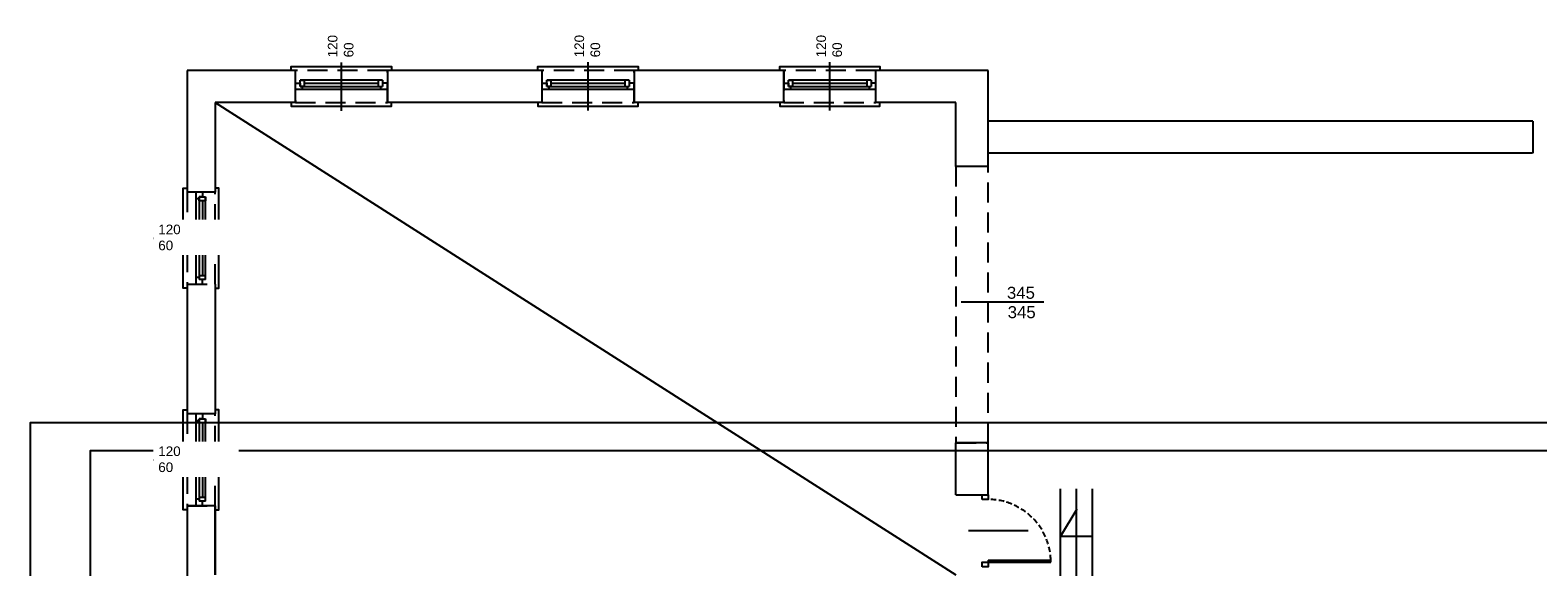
# Model space of a CAD drawing. Header units: millimetres. Extents: x -5941 to 19721, y -9230 to 6433.
# Tile 8 of 204: x -5044 to -3161, y -3171 to -2501. Entities that reach past the tile are written whole.
import ezdxf
from ezdxf.enums import TextEntityAlignment as Align

# ---------------------------------------------------------------- set-up
doc = ezdxf.new("R2010")
doc.units = ezdxf.units.MM
doc.linetypes.add('DASHED', pattern=[0.75, 0.5, -0.25])
for name, color, linetype in [('A_drzwi', 3, 'Continuous'), ('A_okno', 3, 'Continuous'), ('A_opis stolarki', 3, 'Continuous'), ('A_SC_MUROWANA_DZIAŁOWA', 42, 'Continuous'), ('A_schody', 3, 'Continuous'), ('A_scianazew', 42, 'Continuous')]:
    doc.layers.add(name, color=color, linetype=linetype)
doc.styles.add('dar-styl', font='arial.ttf')
doc.styles.get("Standard").update_dxf_attribs({"font": 'arial.ttf'})

# ---------------------------------------------------------------- blocks, each defined once
blk = doc.blocks.new('*U4')
at = {"color": 0}
for p, q in [((0, -6.5), (-88, -6.5)), ((-88, -6.5), (-88, -9.5)), ((0, -9.5), (-88, -9.5)), ((0, -9.5), (0, -6.5))]:
    blk.add_line(p, q, dxfattribs=at)
for points in [[(8, 0), (8, -6.5), (0, -6.5), (0, 0)], [(8, -94.5), (8, -101), (0, -101), (0, -94.5)]]:
    blk.add_lwpolyline(points, close=True, dxfattribs=at)
at = {"color": 0, "linetype": 'DASHED', "ltscale": 15}
blk.add_arc((0, -6.5), 88, 181.9536, 270, dxfattribs=at)
at = {"layer": 'A_opis stolarki'}
blk.add_line((-56.1, -50.5), (27.5, -50.5), dxfattribs=at)
at = {"layer": 'A_opis stolarki', "ltscale": 0.5, "style": 'dar-styl'}
blk.add_attdef('ODPORNOŚĆ_OGNIOWA', text='', height=15, rotation=94.0633, dxfattribs=at).set_placement((-95.9, -56.3), align=Align.TOP_CENTER)
blk.add_attdef('SYMBOL_DRZWI1', text='', height=14, dxfattribs=at).set_placement((-16.8, -50.5), align=Align.BOTTOM_CENTER)
blk.add_attdef('SYMBOL_DRZWI2', text='', height=14, dxfattribs=at).set_placement((-16.8, -53.5), align=Align.TOP_CENTER)

msp = doc.modelspace()

# ---------------------------------------------------------------- linework, layer by layer
at = {"linetype": 'DASHED', "ltscale": 50}
for points in [[(-4712.968, -2551.085), (-4712.965, -2591.085), (-4597.968, -2591.085), (-4597.968, -2551.085)], [(-4404.968, -2551.085), (-4404.965, -2591.085), (-4289.968, -2591.085), (-4289.968, -2551.085)], [(-4102.968, -2551.085), (-4102.965, -2591.085), (-3987.968, -2591.085), (-3987.968, -2551.085)], [(-3847.968, -2671.085), (-3887.968, -2671.085), (-3887.968, -3016.085), (-3847.968, -3016.085)], [(-4812.968, -2703.085), (-4847.968, -2703.085), (-4847.968, -2818.085), (-4812.98, -2818.089)], [(-4812.968, -2980.085), (-4847.968, -2980.085), (-4847.968, -3095.085), (-4812.968, -3095.085)]]:
    msp.add_lwpolyline(points, close=True, dxfattribs=at)
for points in [[(-5044.105, -4476.396), (-2944.982, -4476.396), (-2944.982, -2991.396), (-5044.105, -2991.396)], [(-4969.105, -4441.396), (-2979.982, -4441.396), (-2979.982, -3026.396), (-4969.105, -3026.396)]]:
    msp.add_lwpolyline(points, close=True)
at = {"layer": 'A_drzwi'}
for p, q in [((-4655.465, -2601.405, -0.023), (-4655.465, -2500.892, -0.023)), ((-4347.468, -2601.342), (-4347.468, -2500.829)), ((-4045.468, -2601.342), (-4045.468, -2500.829)), ((-4890.534, -2760.585), (-4790.021, -2760.585)), ((-4890.534, -3037.585), (-4790.021, -3037.585))]:
    msp.add_line(p, q, dxfattribs=at)
at = {"layer": 'A_okno'}
for p, q in [((-4712.968, -2567.086, 0), (-4706.968, -2567.086, 0)), ((-4704.468, -2575.086, 0), (-4712.968, -2575.086, 0)), ((-4655.465, -2563.085, -0.023), (-4706.968, -2563.086, 0)), ((-4706.968, -2571.086, 0), (-4706.968, -2563.086, 0)), ((-4706.968, -2563.086, 0), (-4701.968, -2563.086, 0)), ((-4706.968, -2567.086, 0), (-4706.968, -2571.086, 0)), ((-4706.968, -2571.086, 0), (-4655.465, -2571.085, -0.022)), ((-4701.968, -2571.086, 0), (-4706.968, -2571.086, 0)), ((-4704.468, -2571.086, 0), (-4704.468, -2575.086, 0)), ((-4655.465, -2575.085, -0.022), (-4704.468, -2575.086, 0)), ((-4701.968, -2563.086, 0), (-4701.968, -2566.586, 0)), ((-4701.968, -2563.086, 0), (-4701.968, -2571.086, 0)), ((-4701.968, -2567.086, 0), (-4655.465, -2567.085, -0.022)), ((-4701.968, -2567.586, 0), (-4701.968, -2571.086, 0)), ((-4603.965, -2563.085, -0.046), (-4655.465, -2563.085, -0.023)), ((-4655.465, -2567.085, -0.022), (-4608.965, -2567.085, -0.044)), ((-4655.465, -2571.085, -0.022), (-4603.965, -2571.085, -0.045)), ((-4597.965, -2575.085, -0.047), (-4655.465, -2575.085, -0.022)), ((-4608.965, -2571.085, -0.044), (-4608.965, -2563.085, -0.044)), ((-4606.465, -2571.085, -0.044), (-4606.465, -2575.085, -0.044)), ((-4603.965, -2563.085, -0.044), (-4603.965, -2571.085, -0.044)), ((-4597.965, -2567.085, -0.044), (-4603.965, -2567.085, -0.044)), ((-4404.968, -2567.086, 0), (-4398.968, -2567.086, 0)), ((-4396.468, -2575.086, 0), (-4404.968, -2575.086, 0)), ((-4347.465, -2563.085, -0.023), (-4398.968, -2563.086, 0)), ((-4398.968, -2571.086, 0), (-4398.968, -2563.086, 0)), ((-4398.968, -2563.086, 0), (-4393.968, -2563.086, 0)), ((-4398.968, -2567.086, 0), (-4398.968, -2571.086, 0)), ((-4398.968, -2571.086, 0), (-4347.465, -2571.085, -0.022)), ((-4393.968, -2571.086, 0), (-4398.968, -2571.086, 0)), ((-4396.468, -2571.086, 0), (-4396.468, -2575.086, 0)), ((-4347.465, -2575.085, -0.022), (-4396.468, -2575.086, 0)), ((-4393.968, -2563.086, 0), (-4393.968, -2566.586, 0)), ((-4393.968, -2563.086, 0), (-4393.968, -2571.086, 0)), ((-4393.968, -2567.086, 0), (-4347.465, -2567.085, -0.022)), ((-4393.968, -2567.586, 0), (-4393.968, -2571.086, 0)), ((-4295.965, -2563.085, -0.046), (-4347.465, -2563.085, -0.023)), ((-4347.465, -2567.085, -0.022), (-4300.965, -2567.085, -0.044)), ((-4347.465, -2571.085, -0.022), (-4295.965, -2571.085, -0.045)), ((-4289.965, -2575.085, -0.047), (-4347.465, -2575.085, -0.022)), ((-4300.965, -2571.085, -0.044), (-4300.965, -2563.085, -0.044)), ((-4298.465, -2571.085, -0.044), (-4298.465, -2575.085, -0.044)), ((-4295.965, -2563.085, -0.044), (-4295.965, -2571.085, -0.044)), ((-4289.965, -2567.085, -0.044), (-4295.965, -2567.085, -0.044)), ((-4102.968, -2567.086, 0), (-4096.968, -2567.086, 0)), ((-4094.468, -2575.086, 0), (-4102.968, -2575.086, 0)), ((-4045.465, -2563.085, -0.023), (-4096.968, -2563.086, 0)), ((-4096.968, -2571.086, 0), (-4096.968, -2563.086, 0)), ((-4096.968, -2563.086, 0), (-4091.968, -2563.086, 0)), ((-4096.968, -2567.086, 0), (-4096.968, -2571.086, 0)), ((-4096.968, -2571.086, 0), (-4045.465, -2571.085, -0.022)), ((-4091.968, -2571.086, 0), (-4096.968, -2571.086, 0)), ((-4094.468, -2571.086, 0), (-4094.468, -2575.086, 0)), ((-4045.465, -2575.085, -0.022), (-4094.468, -2575.086, 0)), ((-4091.968, -2563.086, 0), (-4091.968, -2566.586, 0)), ((-4091.968, -2563.086, 0), (-4091.968, -2571.086, 0)), ((-4091.968, -2567.086, 0), (-4045.465, -2567.085, -0.022)), ((-4091.968, -2567.586, 0), (-4091.968, -2571.086, 0)), ((-3993.965, -2563.085, -0.046), (-4045.465, -2563.085, -0.023)), ((-4045.465, -2567.085, -0.022), (-3998.965, -2567.085, -0.044)), ((-4045.465, -2571.085, -0.022), (-3993.965, -2571.085, -0.045)), ((-3987.965, -2575.085, -0.047), (-4045.465, -2575.085, -0.022)), ((-3998.965, -2571.085, -0.044), (-3998.965, -2563.085, -0.044)), ((-3996.465, -2571.085, -0.044), (-3996.465, -2575.085, -0.044)), ((-3993.965, -2563.085, -0.044), (-3993.965, -2571.085, -0.044)), ((-3987.965, -2567.085, -0.044), (-3993.965, -2567.085, -0.044)), ((-4836.968, -2711.586, 0), (-4836.968, -2703.086, 0)), ((-4832.968, -2709.086, 0), (-4824.968, -2709.086, 0)), ((-4832.968, -2714.086, 0), (-4832.968, -2709.086, 0)), ((-4828.968, -2709.086, 0), (-4832.968, -2709.086, 0)), ((-4832.968, -2709.086, 0), (-4832.968, -2760.589, -0.022)), ((-4828.968, -2703.086, 0), (-4828.968, -2709.086, 0)), ((-4824.968, -2760.589, -0.023), (-4824.968, -2709.086, 0)), ((-4824.968, -2709.086, 0), (-4824.968, -2714.086, 0)), ((-4832.968, -2711.586, 0), (-4836.968, -2711.586, 0)), ((-4836.968, -2760.589, -0.022), (-4836.968, -2711.586, 0)), ((-4829.468, -2714.086, 0), (-4832.968, -2714.086, 0)), ((-4824.968, -2714.086, 0), (-4832.968, -2714.086, 0)), ((-4828.968, -2714.086, 0), (-4828.968, -2760.589, -0.022)), ((-4824.968, -2714.086, 0), (-4828.468, -2714.086, 0)), ((-4836.968, -2818.089, -0.047), (-4836.968, -2760.589, -0.022)), ((-4832.968, -2760.589, -0.022), (-4832.968, -2812.089, -0.045)), ((-4828.968, -2760.589, -0.022), (-4828.968, -2807.089, -0.044)), ((-4824.968, -2812.089, -0.046), (-4824.968, -2760.589, -0.023)), ((-4832.968, -2809.589, -0.044), (-4836.968, -2809.589, -0.044)), ((-4832.968, -2807.089, -0.044), (-4824.968, -2807.089, -0.044)), ((-4824.968, -2812.089, -0.044), (-4832.968, -2812.089, -0.044)), ((-4828.968, -2818.089, -0.044), (-4828.968, -2812.089, -0.044)), ((-4836.968, -2988.586, 0), (-4836.968, -2980.086, 0)), ((-4832.968, -2988.586, 0), (-4836.968, -2988.586, 0)), ((-4836.968, -3037.589, -0.022), (-4836.968, -2988.586, 0)), ((-4832.968, -2986.086, 0), (-4824.968, -2986.086, 0)), ((-4832.968, -2991.086, 0), (-4832.968, -2986.086, 0)), ((-4828.968, -2986.086, 0), (-4832.968, -2986.086, 0)), ((-4832.968, -2986.086, 0), (-4832.968, -3037.589, -0.022)), ((-4829.468, -2991.086, 0), (-4832.968, -2991.086, 0)), ((-4824.968, -2991.086, 0), (-4832.968, -2991.086, 0)), ((-4828.968, -2980.086, 0), (-4828.968, -2986.086, 0)), ((-4828.968, -2991.086, 0), (-4828.968, -3037.589, -0.022)), ((-4824.968, -2991.086, 0), (-4828.468, -2991.086, 0)), ((-4824.968, -3037.589, -0.023), (-4824.968, -2986.086, 0)), ((-4824.968, -2986.086, 0), (-4824.968, -2991.086, 0)), ((-4836.968, -3095.089, -0.047), (-4836.968, -3037.589, -0.022)), ((-4832.968, -3037.589, -0.022), (-4832.968, -3089.089, -0.045)), ((-4828.968, -3037.589, -0.022), (-4828.968, -3084.089, -0.044)), ((-4824.968, -3089.089, -0.046), (-4824.968, -3037.589, -0.023)), ((-4832.968, -3086.589, -0.044), (-4836.968, -3086.589, -0.044)), ((-4832.968, -3084.089, -0.044), (-4824.968, -3084.089, -0.044)), ((-4824.968, -3089.089, -0.044), (-4832.968, -3089.089, -0.044)), ((-4828.968, -3095.089, -0.044), (-4828.968, -3089.089, -0.044))]:
    msp.add_line(p, q, dxfattribs=at)
for points in [[(-4712.968, -2551.085), (-4717.968, -2551.085), (-4717.968, -2546.085), (-4597.968, -2546.085), (-4592.968, -2546.085), (-4592.968, -2551.085)], [(-4404.968, -2551.085), (-4409.968, -2551.085), (-4409.968, -2546.085), (-4289.968, -2546.085), (-4284.968, -2546.085), (-4284.968, -2551.085)], [(-4102.968, -2551.085), (-4107.968, -2551.085), (-4107.968, -2546.085), (-3987.968, -2546.085), (-3982.968, -2546.085), (-3982.968, -2551.085)], [(-4712.968, -2591.085), (-4717.968, -2591.085), (-4717.968, -2595.659), (-4597.968, -2595.659), (-4592.968, -2595.659), (-4592.968, -2591.085)], [(-4404.968, -2591.085), (-4409.968, -2591.085), (-4409.968, -2595.659), (-4289.968, -2595.659), (-4284.968, -2595.659), (-4284.968, -2591.085)], [(-4102.968, -2591.085), (-4107.968, -2591.085), (-4107.968, -2595.659), (-3987.968, -2595.659), (-3982.968, -2595.659), (-3982.968, -2591.085)], [(-4847.968, -2818.085), (-4847.968, -2823.085), (-4852.968, -2823.085), (-4852.968, -2703.085), (-4852.968, -2698.085), (-4847.968, -2698.085)], [(-4812.968, -2818.085), (-4812.968, -2823.085), (-4808.394, -2823.085), (-4808.394, -2703.085), (-4808.394, -2698.085), (-4812.968, -2698.085)], [(-4847.968, -3095.085), (-4847.968, -3100.085), (-4852.968, -3100.085), (-4852.968, -2980.085), (-4852.968, -2975.085), (-4847.968, -2975.085)], [(-4812.968, -3095.085), (-4812.968, -3100.085), (-4808.394, -3100.085), (-4808.394, -2980.085), (-4808.394, -2975.085), (-4812.968, -2975.085)]]:
    msp.add_lwpolyline(points, dxfattribs=at)
at = {"layer": 'A_opis stolarki'}
msp.add_line((-3778.239, -2840.589, 0.058), (-3881.407, -2840.466, -0.059), dxfattribs=at)
at = {"layer": 'A_SC_MUROWANA_DZIAŁOWA'}
msp.add_line((-4812.968, -2591.085), (-3887.968, -3181.085), dxfattribs=at)
msp.add_lwpolyline([(-3887.968, -3081.085), (-3847.968, -3081.085)], dxfattribs=at)
at = {"layer": 'A_schody'}
for p, q in [((-3167.72, -2614.627), (-3847.968, -2614.627)), ((-3167.72, -2614.627), (-3167.72, -2654.627)), ((-3167.909, -2654.627), (-3847.968, -2654.627)), ((-3757.473, -3088.627), (-3757.473, -3073.627)), ((-3737.473, -3208.627), (-3737.473, -3073.627)), ((-3717.473, -3228.627), (-3717.473, -3073.627)), ((-3757.473, -3188.627), (-3757.473, -3088.627)), ((-3757.473, -3133.334), (-3736.869, -3098.735)), ((-3717.473, -3133.334), (-3757.473, -3133.334))]:
    msp.add_line(p, q, dxfattribs=at)
at = {"layer": 'A_scianazew'}
for p, q in [((-4847.968, -2551.085), (-4847.968, -2703.085)), ((-4712.968, -2551.085), (-4847.968, -2551.085)), ((-4404.968, -2551.085), (-4597.968, -2551.085)), ((-4102.968, -2551.085), (-4289.968, -2551.085)), ((-4102.968, -2591.085), (-4102.968, -2551.085)), ((-3847.968, -2551.085), (-3987.968, -2551.085)), ((-3987.968, -2591.085), (-3987.968, -2551.085)), ((-3847.968, -2671.085), (-3847.968, -2551.085)), ((-4712.968, -2591.085), (-4812.968, -2591.085)), ((-4404.968, -2591.085), (-4597.968, -2591.085)), ((-4102.968, -2591.085), (-4289.968, -2591.085)), ((-3887.968, -2591.085), (-3987.968, -2591.085)), ((-3887.968, -2671.085), (-3887.968, -2591.085)), ((-3847.968, -2671.085), (-3887.968, -2671.085)), ((-4812.968, -2703.085), (-4847.968, -2703.085)), ((-4847.968, -2818.085), (-4847.968, -2980.085)), ((-4812.968, -2818.085), (-4812.968, -2980.085)), ((-4812.968, -2980.085), (-4847.968, -2980.085)), ((-3887.968, -3081.085), (-3887.968, -3016.085)), ((-3847.968, -3016.085), (-3887.968, -3016.085)), ((-3847.968, -3081.085), (-3847.968, -3016.085)), ((-4847.968, -3095.085), (-4847.968, -3278.085)), ((-4812.968, -3095.085), (-4847.968, -3095.085)), ((-4812.968, -3181.085), (-4812.968, -3091.582))]:
    msp.add_line(p, q, dxfattribs=at)
for points in [[(-4712.968, -2551.085), (-4712.968, -2591.085)], [(-4597.968, -2551.085), (-4597.968, -2591.085)], [(-4404.968, -2551.085), (-4404.968, -2591.085)], [(-4289.968, -2551.085), (-4289.968, -2591.085)], [(-4812.968, -2591.085), (-4812.968, -2703.085)], [(-4812.968, -3095.085), (-4812.968, -3181.085)]]:
    msp.add_lwpolyline(points, dxfattribs=at)

# ---------------------------------------------------------------- block references
at = {"layer": 'A_drzwi', "xscale": 0.8910891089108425, "yscale": 0.8910891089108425, "zscale": 0.8910891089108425, "rotation": 180}
msp.add_blockref('*U4', (-3847.968, -3171.085), dxfattribs=at)

# ---------------------------------------------------------------- texts
at = {"layer": 'A_opis stolarki'}
for p in [(-3824.398, -2836.296, 0), (-3823.431, -2860.527, 0)]:
    msp.add_text('345', height=15, dxfattribs=at).set_placement(p)

# ---------------------------------------------------------------- next in the draw order: texts
at = {"layer": 'A_drzwi', "char_height": 12, "width": 94.26262, "attachment_point": 1, "rotation": 90, "bg_fill": 2}
for insert in [(-4672.375, -2534.827, -0.023), (-4364.378, -2534.763), (-4062.378, -2534.763)]:
    msp.add_mtext('120\\P60', dxfattribs=dict(at, insert=insert))
at = {"layer": 'A_drzwi', "char_height": 12, "width": 94.26262, "attachment_point": 1, "bg_fill": 2}
for insert in [(-4884.126, -2743.675), (-4884.126, -3020.675)]:
    msp.add_mtext('120\\P60', dxfattribs=dict(at, insert=insert))

doc.saveas('drawing.dxf')
